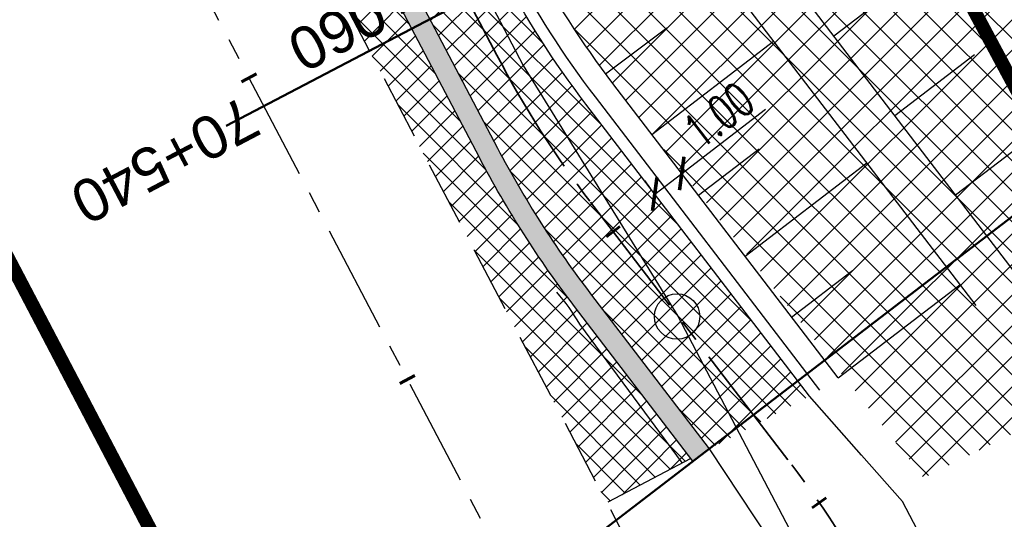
# Model space of a CAD drawing. Header units: metres. Extents: x 7529682 to 7533711, y 5721195 to 5727842.
# Tile 22 of 232: x 7531592 to 7531621, y 5724193 to 5724207. Entities that reach past the tile are written whole.
import ezdxf

# ---------------------------------------------------------------- set-up
doc = ezdxf.new("R2010")
doc.units = ezdxf.units.M
doc.header["$PDMODE"] = 1
doc.header["$PDSIZE"] = 0.3
for name, pattern in [('817-dzialki-09-05-04$0$HIDDEN', [0.375, 0.25, -0.125]), ('ACAD_ISO05W100', [33, 24, -3, 0, -3, 0, -3]), ('CENTER', [50.800000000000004, 31.75, -6.35, 6.35, -6.35]), ('CENTER2', [28.575000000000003, 19.05, -3.175, 3.175, -3.175]), ('HIDDEN', [9.524999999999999, 6.35, -3.175])]:
    doc.linetypes.add(name, pattern=pattern)
for name, color, linetype in [('C-DROGI-SYTUACJA', 7, 'Continuous'), ('C-DROGI-SYTUACJA-ETYKIETY', 7, 'Continuous'), ('D-hatch-pobocza', 131, 'Continuous'), ('D-pobocza', 60, 'Continuous'), ('D-skarpa', 2, 'Continuous'), ('D-skarpa-kreskowanie', 2, 'Continuous'), ('D-wymiary', 1, 'Continuous')]:
    doc.layers.add(name, color=color, linetype=linetype)
for name, color, linetype, lineweight in [('D-bariera-uliczna-typu-B-01', 1, 'FENCELINE1', 30), ('D-krawędzie', 3, 'Continuous', 30), ('D-obrzeża', 2, 'Continuous', 30), ('D-oś', 10, 'CENTER', 30), ('D-pas-drogowy', 7, 'ACAD_ISO05W100', 50), ('Sieci-KD-proj', 4, 'KANDESZCZ_X2', 30)]:
    doc.layers.add(name, color=color, linetype=linetype, lineweight=lineweight)
for name, color, linetype, lineweight, true_color in [('D-bariery', 7, 'FENCELINE2', 30, 0xff0f0f), ('D-hatch-ciag-pieszo-rowerowy', 7, 'Continuous', 13, 0xff9f80), ('D-hatch-gwozdziowanie', 7, 'Continuous', 13, 0xffc824), ('D-LR-etap-III', 7, '817-dzialki-09-05-04$0$HIDDEN', 50, 0x00008f), ('D-przekroje-pop', 7, 'Continuous', 50, 0x000099), ('D-ścieki', 7, 'Continuous', 30, 0x0544ff)]:
    doc.layers.add(name, color=color, linetype=linetype, lineweight=lineweight, true_color=true_color)
doc.layers.add('poprzeczki', color=7, linetype='Continuous', true_color=0x0000c7)
doc.styles.add('DIMTEXT', font='simplex.shx', dxfattribs={"width": 0.7})
doc.styles.get("Standard").update_dxf_attribs({"font": 'arial.ttf'})
doc.linetypes.add('FENCELINE1', pattern='A,6.35,-2.54,[133,ltypeshp.shx,S=2.54,R=0,X=-2.54,Y=0],-2.54,25.4', length=36.83)
doc.linetypes.add('FENCELINE2', pattern='A,6.35,-2.54,[132,ltypeshp.shx,S=2.54,R=0,X=-2.54,Y=0],-2.54,25.4', length=36.83)
doc.linetypes.add('KANDESZCZ_X2', pattern='A,4.366477,-0.326302,["kd",DIMTEXT,S=1.28,R=0,X=0,Y=-0.405864],-2.036296,4.465198', length=11.194273)
doc.dimstyles.new('500', dxfattribs={"dimtxt": 1, "dimasz": 0.6999999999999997, "dimexe": 0.2, "dimexo": 0.5, "dimgap": 0.2, "dimtad": 1, "dimrnd": 0.005, "dimzin": 0, "dimdsep": 46, "dimtxsty": 'DIMTEXT', "dimblk": 'ARCHTICK', "dimcen": 0, "dimclrd": 256, "dimclre": 256, "dimclrt": 2, "dimadec": 5, "dimazin": 0, "dimtfac": 1, "dimtofl": 0, "dimtmove": 0, "dimatfit": 3, "dimfxl": 1, "dimtolj": 1, "dimtzin": 0, "dimlwd": -1, "dimlwe": -1, "dimarcsym": 0})
pattern_1 = [(45, (0, 0), (-0.3367596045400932, 0.3367596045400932), []), (135, (0, 0), (-0.3367596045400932, -0.3367596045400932), [])]

# ---------------------------------------------------------------- blocks, each defined once
blk = doc.blocks.new('AeccTickLine')
at = {"color": 0, "linetype": 'ByBlock', "lineweight": -2}
blk.add_line((0, 1), (-3.673819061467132e-16, -1), dxfattribs=at)
blk = doc.blocks.new('_ArchTick')
at = {"color": 0, "linetype": 'ByBlock', "const_width": 0.15}
blk.add_lwpolyline([(-0.5, -0.5), (0.5, 0.5)], dxfattribs=at)
blk = doc.blocks.new('*D359')
at = {"layer": 'D-wymiary'}
for p, q in [((7531611.044058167, 5724202.976113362), (7531613.505349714, 5724204.860800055)), ((7531610.250346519, 5724202.368343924), (7531611.044058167, 5724202.976113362)), ((7531611.348039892, 5724202.579130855), (7531611.165650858, 5724202.817320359)), ((7531609.946364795, 5724202.765326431), (7531610.12875383, 5724202.527136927))]:
    blk.add_line(p, q, dxfattribs=at)
at = {"layer": 'Defpoints', "color": 0}
for p in [(7531611.044058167, 5724202.976113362), (7531611.044058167, 5724202.976113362), (7531610.250346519, 5724202.368343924)]:
    blk.add_point(p, dxfattribs=at)
at = {"layer": 'D-wymiary', "xscale": 0.6999999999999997, "yscale": 0.6999999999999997, "zscale": 0.6999999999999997}
for p, rotation in [((7531611.044058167, 5724202.976113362), 37.44239228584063), ((7531610.250346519, 5724202.368343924), 217.4423922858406)]:
    blk.add_blockref('_ArchTick', p, dxfattribs=dict(at, rotation=rotation))
at = {"layer": 'D-wymiary', "color": 2, "insert": (7531612.127017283, 5724204.687019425), "char_height": 1, "attachment_point": 5, "rotation": 37.442392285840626, "style": 'DIMTEXT'}
blk.add_mtext('\\A1;1.00', dxfattribs=at)

msp = doc.modelspace()

# ---------------------------------------------------------------- hatches: boundary and pattern name
at = {"layer": 'D-hatch-ciag-pieszo-rowerowy'}
h = msp.add_hatch(dxfattribs=at)
h.set_pattern_fill('ANSI37', color=256, scale=0.15, style=0)
h.set_pattern_definition(pattern_1)
edge = h.paths.add_edge_path()
edge.add_line((7531611.850669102, 5724194.891773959), (7531614.792923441, 5724196.435476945))
edge.add_line((7531614.792923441, 5724196.435476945), (7531608.229481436, 5724205.006951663))
edge.add_arc((7531630.063519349, 5724221.725946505), 27.50000000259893, 207.7245952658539, 217.442392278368, ccw=False)
edge.add_line((7531605.720684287, 5724208.932339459), (7531593.236041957, 5724232.687296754))
edge.add_line((7531593.236041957, 5724232.687296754), (7531571.713156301, 5724273.71477667))
edge.add_line((7531571.713156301, 5724273.71477667), (7531563.059394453, 5724290.221480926))
edge.add_line((7531563.059394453, 5724290.221480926), (7531560.262448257, 5724290.175655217))
edge.add_line((7531560.262448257, 5724290.175655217), (7531571.622883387, 5724268.506080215))
edge.add_line((7531571.622883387, 5724268.506080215), (7531593.146646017, 5724227.476930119))
edge.add_line((7531593.146646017, 5724227.476930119), (7531605.631288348, 5724203.721972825))
edge.add_arc((7531632.187108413, 5724217.678635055), 29.99999999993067, 207.7245952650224, 217.4423922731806)
edge.add_line((7531608.368157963, 5724199.439731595), (7531611.850669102, 5724194.891773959))
at = {"layer": 'D-hatch-gwozdziowanie'}
h = msp.add_hatch(dxfattribs=at)
h.set_pattern_fill('ANSI37', color=256, scale=0.2, style=0)
h.set_pattern_definition([(45, (0.4433457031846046, 0.2311808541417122), (-0.4490128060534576, 0.4490128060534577), []), (135, (0.4433457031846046, 0.2311808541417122), (-0.4490128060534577, -0.4490128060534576), [])])
h.paths.add_polyline_path([(7531594.418418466, 5724254.953266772), (7531591.520074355, 5724259.789248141), (7531582.601969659, 5724255.110838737), (7531586.897596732, 5724246.922403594), (7531591.26039928, 5724238.605916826), (7531595.319290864, 5724230.872932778), (7531599.668535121, 5724222.597476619), (7531604.029529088, 5724214.299663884), (7531607.218934, 5724208.294321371), (7531608.018402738, 5724207.014936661), (7531609.67977592, 5724204.745533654), (7531618.151294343, 5724194.042473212), (7531623.42524514, 5724196.659829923), (7531628.619915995, 5724199.505506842), (7531620.93967741, 5724209.446466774), (7531618.937833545, 5724212.41930015), (7531617.422289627, 5724215.235741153), (7531615.011830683, 5724219.83977059), (7531611.789155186, 5724225.912526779), (7531610.933588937, 5724227.270545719), (7531609.703818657, 5724228.885853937), (7531606.528303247, 5724233.901115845), (7531601.07951487, 5724243.400016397), (7531595.774424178, 5724252.63009536)])
at = {"layer": 'D-hatch-pobocza'}
h = msp.add_hatch(dxfattribs=at)
h.set_pattern_fill('ANSI37', color=256, scale=0.15, style=0)
h.set_pattern_definition(pattern_1)
h.paths.add_polyline_path([(7531607.891778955, 5724199.074953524, -0.04242732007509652), (7531605.100171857, 5724203.442839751), (7531592.615319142, 5724227.198197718), (7531571.091482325, 5724268.227489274), (7531558.466772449, 5724292.308617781), (7531533.230230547, 5724340.482613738), (7531517.651861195, 5724370.197543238), (7531516.434946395, 5724369.562363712), (7531531.900107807, 5724339.93328556), (7531557.226635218, 5724291.658956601), (7531569.851546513, 5724267.577443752), (7531591.375556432, 5724226.547822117), (7531608.842498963, 5724193.312870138), (7531611.311824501, 5724194.608572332)])
at = {"layer": 'D-ścieki', "linetype": 'ByBlock', "true_color": 0x00cccc}
h = msp.add_hatch(color=132, dxfattribs=at)
edge = h.paths.add_edge_path()
edge.add_line((7531611.374027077, 5724194.527339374), (7531611.850669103, 5724194.89177396))
edge.add_line((7531611.850669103, 5724194.89177396), (7531608.368157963, 5724199.439731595))
edge.add_arc((7531632.187108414, 5724217.678635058), 30.00000000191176, 207.7245952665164, 217.4423922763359, ccw=False)
edge.add_line((7531605.631288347, 5724203.721972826), (7531593.146646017, 5724227.476930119))
edge.add_line((7531593.146646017, 5724227.476930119), (7531571.622883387, 5724268.506080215))
edge.add_line((7531571.622883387, 5724268.506080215), (7531558.998259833, 5724292.587044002))
edge.add_line((7531558.998259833, 5724292.587044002), (7531533.76163089, 5724340.761206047))
edge.add_line((7531533.76163089, 5724340.761206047), (7531518.183261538, 5724370.476135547))
edge.add_arc((7531562.46662351, 5724393.692161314), 49.99999999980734, 198.4721210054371, 207.666255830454, ccw=False)
edge.add_line((7531515.042726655, 5724377.850002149), (7531511.283397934, 5724389.103646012))
edge.add_line((7531511.283397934, 5724389.103646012), (7531506.470491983, 5724397.337407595))
edge.add_line((7531506.470491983, 5724397.337407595), (7531505.95249533, 5724397.03462142))
edge.add_line((7531505.95249533, 5724397.03462142), (7531510.734016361, 5724388.854552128))
edge.add_line((7531510.734016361, 5724388.854552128), (7531514.473639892, 5724377.659896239))
edge.add_arc((7531562.466623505, 5724393.692161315), 50.59999999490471, 198.4721210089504, 207.6662558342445)
edge.add_line((7531517.651861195, 5724370.197543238), (7531533.230230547, 5724340.482613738))
edge.add_line((7531533.230230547, 5724340.482613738), (7531558.466772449, 5724292.308617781))
edge.add_line((7531558.466772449, 5724292.308617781), (7531571.091482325, 5724268.227489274))
edge.add_line((7531571.091482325, 5724268.227489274), (7531592.615319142, 5724227.198197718))
edge.add_line((7531592.615319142, 5724227.198197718), (7531605.100171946, 5724203.442839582))
edge.add_arc((7531632.187108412, 5724217.678635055), 30.59999999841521, 207.7245952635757, 217.442392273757)
edge.add_line((7531607.891778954, 5724199.074953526), (7531611.374027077, 5724194.527339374))

# ---------------------------------------------------------------- linework, layer by layer
at = {"layer": 'C-DROGI-SYTUACJA', "color": 10, "linetype": 'CENTER2', "lineweight": 35, "ltscale": 0.2}
msp.add_lwpolyline([(7531474.815809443, 5724464.451899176), (7531498.201389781, 5724419.897359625), (7531507.671593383, 5724401.833439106), (7531507.671593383, 5724401.833439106), (7531507.671593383, 5724401.833439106, -0.04013851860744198), (7531510.812128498, 5724394.459572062), (7531516.19647874, 5724378.341385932, 0.04013851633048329), (7531519.337013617, 5724370.967519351), (7531605.616191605, 5724206.442252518, 0.0426524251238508), (7531608.365594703, 5724202.136137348), (7531614.256663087, 5724194.442743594, -0.04259237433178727), (7531617.002724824, 5724190.14299819)], format="xyb", dxfattribs=at)
at = {"layer": 'D-bariera-uliczna-typu-B-01', "color": 160, "ltscale": 0.1, "true_color": 0x3d3dff, "flags": 128}
msp.add_lwpolyline([(7531615.096949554, 5724196.614128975), (7531608.50736919, 5724205.219738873, -0.04242731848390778), (7531606.030502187, 5724209.095167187), (7531593.545859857, 5724232.85012448), (7531572.023096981, 5724273.877370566), (7531559.398825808, 5724297.957662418), (7531534.162606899, 5724346.131042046), (7531521.291780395, 5724370.681474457)], format="xyb", dxfattribs=at)
at = {"layer": 'D-bariery', "ltscale": 0.05, "flags": 128}
msp.add_lwpolyline([(7531607.363573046, 5724199.494953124, -0.04306691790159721), (7531608.04354949, 5724198.552888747), (7531611.060433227, 5724194.47716348)], format="xyb", dxfattribs=at)
at = {"layer": 'D-krawędzie', "linetype": 'HIDDEN', "ltscale": 0.3, "flags": 128}
msp.add_lwpolyline([(7530572.009999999, 5726166.06), (7530620.380949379, 5726072.761487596), (7530641.555222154, 5726032.007915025), (7530660.960861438, 5725995.070069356), (7530689.128213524, 5725941.540167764), (7530707.335918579, 5725907.031820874), (7530725.255781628, 5725873.092686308), (7530743.969545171, 5725837.653904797), (7530770.526708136, 5725787.119408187), (7530787.864146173, 5725754.266918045), (7530809.897571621, 5725712.541613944), (7530824.739035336, 5725684.389287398), (7530840.856259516, 5725653.693092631), (7530860.675070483, 5725616.154465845), (7530865.283000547, 5725607.394015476), (7530878.050274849, 5725583.079962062), (7530918.171722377, 5725507.178125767), (7530950.162943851, 5725446.305402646), (7530993.419108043, 5725364.264712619), (7531022.766433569, 5725308.719304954), (7531053.80955549, 5725249.872416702), (7531081.165622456, 5725197.874670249), (7531103.902359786, 5725154.540603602), (7531128.123220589, 5725108.448161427), (7531149.3, 5725068.249999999), (7531167.380094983, 5725033.766927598), (7531197.164745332, 5724976.987689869), (7531228.151004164, 5724918.034426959), (7531253.152837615, 5724870.491119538), (7531286.7961686, 5724806.653565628), (7531306.739858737, 5724768.664832), (7531335.094443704, 5724714.652299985), (7531357.3191504, 5724672.438740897), (7531373.644908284, 5724641.454376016), (7531392.161870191, 5724605.998675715), (7531418.480331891, 5724555.852756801), (7531439.726902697, 5724515.582472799), (7531468.399107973, 5724461.077223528), (7531491.782023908, 5724416.527754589), (7531531.990296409, 5724339.832565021), (7531557.226635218, 5724291.658956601), (7531569.851546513, 5724267.577443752), (7531591.375556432, 5724226.547822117), (7531610.003879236, 5724191.103071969), (7531616.882991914, 5724177.998849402), (7531629.984986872, 5724153.025496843), (7531641.006768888, 5724132.021778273), (7531664.906257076, 5724087.616922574), (7531677.64401952, 5724064.785715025), (7531683.112433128, 5724054.988140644), (7531686.752875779, 5724048.180044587), (7531695.447538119, 5724031.696667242), (7531703.748818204, 5724015.917210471), (7531709.214143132, 5724005.513965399), (7531719.388607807, 5723986.14687362), (7531726.295217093, 5723973.000144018), (7531732.740794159, 5723960.735633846), (7531735.13, 5723956.19)], dxfattribs=at)
at = {"layer": 'D-krawędzie', "color": 2, "linetype": 'ByBlock'}
for points in [[(7531644.774618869, 5724139.264231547), (7531643.797710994, 5724143.269405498), (7531640.722993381, 5724149.13004031), (7531632.797485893, 5724164.236632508), (7531627.336007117, 5724174.646607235), (7531621.815633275, 5724185.168839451), (7531617.522979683, 5724193.350949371), (7531616.322539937, 5724194.707932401), (7531614.793854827, 5724196.435965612)], [(7531611.850650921, 5724194.891764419), (7531614.070574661, 5724191.539591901), (7531615.433639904, 5724188.941490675), (7531617.87351779, 5724184.290906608), (7531620.69885235, 5724178.905613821), (7531624.330214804, 5724171.983973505), (7531628.193861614, 5724164.619582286), (7531632.479599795, 5724156.450654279), (7531634.637711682, 5724152.3371364), (7531637.149315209, 5724147.549838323), (7531640.345268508, 5724141.458119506), (7531641.118622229, 5724139.760929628), (7531642.006436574, 5724137.812561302)]]:
    msp.add_lwpolyline(points, dxfattribs=at)
at = {"layer": 'D-LR-etap-III', "ltscale": 10, "flags": 128}
msp.add_lwpolyline([(7531750.474471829, 5723895.103125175, 0.4, 0.4, 0), (7531750.505, 5723895.13, 0.4, 0.4, 0), (7531682.71, 5724022.92, 0.4, 0.4, 0), (7531619.177023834, 5724147.203692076, 0.4, 0.4, 0), (7531592.308960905, 5724198.48863389, 0.4, 0.4, 0), (7531553.263875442, 5724272.918564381, 0.4, 0.4, 0), (7531504.019999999, 5724366.79, 0.4, 0.4, 0), (7531482.09, 5724407.62, 0.4, 0.4, 0), (7531412.350402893, 5724541.182759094, 0.4, 0.4, 0), (7531388.463669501, 5724586.929768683, 0.4, 0.4, 0), (7531345.12, 5724669.94, 0.4, 0.4, 0), (7531127.66, 5725081.67, 0.4, 0.4, 0), (7531059.253139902, 5725211.040795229, 0.4, 0.4, 0), (7531008.007244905, 5725307.953830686, 0.4, 0.4, 0), (7530964.181635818, 5725390.835555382, 0.4, 0.4, 0), (7530914.557354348, 5725484.683561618, 0.4, 0.4, 0), (7530865.243241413, 5725577.493975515, 0.4, 0.4, 0), (7530840.085257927, 5725624.058651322, 0.4, 0.4, 0), (7530802.559525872, 5725694.924584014, 0.4, 0.4, 0), (7530755.54, 5725787.51, 0.4, 0.4, 0), (7530708.717810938, 5725876.303221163, 0.4, 0.4, 0), (7530695.12, 5725902.09, 0.4, 0.4, 0), (7530642.91397006, 5726001.07839487, 0.4, 0.4, 0), (7530634.934723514, 5726016.146615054, 0.4, 0.4, 0), (7530610.820000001, 5726061.929999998, 0.4, 0.4, 0), (7530610.820000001, 5726061.929999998, 0.4, 0.4, 0), (7530607.21, 5726063.51, 0.4, 0.4, 0), (7530597.42, 5726080.68, 0.4, 0.4, 0), (7530591.16, 5726088.44, 0.4, 0.4, 0), (7530581.28, 5726107.21, 0.4, 0.4, 0), (7530571.29, 5726130.56, 0.4, 0.4, 0), (7530549.554994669, 5726171.527317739, 0.4, 0.4, 0), (7530531.014309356, 5726206.473807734, 0.4, 0.4, 0), (7530516.461208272, 5726236.016618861, 0.4, 0.4, 0), (7530500.798929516, 5726266.141265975, 0.4, 0.4, 0), (7530491.349999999, 5726283.94, 0.4, 0.4, 0), (7530482.4, 5726303.41, 0.4, 0.4, 0), (7530482.4, 5726303.41, 0.4, 0.4, 0), (7530450.41, 5726357.28, 0.4, 0.4, 0), (7530397.759396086, 5726458.499907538, 0.4, 0.4, 0), (7530334.707815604, 5726583.664702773, 0.4, 0.4, 0), (7530303.939274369, 5726645.167943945, 0.4, 0.4, 0), (7530300.509779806, 5726651.777515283, 0.4, 0.4, 0), (7530289.213532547, 5726671.966724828, 0.4, 0.4, 0), (7530281.54, 5726685.57, 0.4, 0.4, 0), (7530261.37085633, 5726724.163374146, 0.4, 0.4, 0), (7530254.03, 5726738.21, 0.4, 0.4, 0), (7530197.219999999, 5726845.06, 0.4, 0.4, 0), (7530194.71, 5726849.15, 0.4, 0.4, 0), (7530195.92, 5726850.75, 0.4, 0.4, 0), (7530170.546669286, 5726892.961489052, 0.4, 0.4, 0), (7530143.174718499, 5726945.065838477, 0.4, 0.4, 0), (7530105.059999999, 5727018.32, 0.4, 0.4, 0), (7530100.059999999, 5727027.16, 0.4, 0.4, 0), (7530062.318670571, 5727099.625398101, 0.4, 0.4, 0), (7530015.378537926, 5727189.420463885, 0.4, 0.4, 0), (7529983.207960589, 5727250.206596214, 0.4, 0.4, 0), (7529953.284293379, 5727306.74720398, 0.4, 0.4, 0), (7529900.67053443, 5727406.15903814, 0.4, 0.4, 0), (7529890.630239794, 5727425.131178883, 0.4, 0.4, 0), (7529875.155383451, 5727454.426350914, 0.4, 0.4, 0), (7529857.560096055, 5727487.787346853, 0.4, 0.4, 0), (7529835.194401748, 5727530.19312405, 0.4, 0.4, 0), (7529811.740544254, 5727574.662079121, 0.4, 0.4, 0), (7529792.101859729, 5727611.922638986, 0.4, 0.4, 0), (7529768.066117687, 5727657.469613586, 0.4, 0.4, 0), (7529755.210566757, 5727682.131373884, 0.4, 0.4, 0), (7529753.309999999, 5727681.13, 0.4, 0.4, 0), (7529739.21, 5727707.77, 0.4, 0.4, 0), (7529735.394745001, 5727711.251990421, 0.4, 0.4, 0), (7529725.42, 5727730.2, 0.4, 0.4, 0), (7529723.55, 5727729.88, 0.4, 0.4, 0), (7529695.566668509, 5727782.932080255, 0.4, 0.4, 0), (7529717.67971874, 5727794.024357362, 0.4, 0.4, 0), (7529736.274870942, 5727758.647400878, 0.4, 0.4, 0), (7529736.274870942, 5727758.647400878, 0.4, 0.4, 0), (7529744.511003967, 5727750.406106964, 0.4, 0.4, 0), (7529744.511003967, 5727750.406106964, 0.4, 0.4, 0), (7529750.282568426, 5727738.549848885, 0.4, 0.4, 0), (7529777.108510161, 5727687.569424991, 0.4, 0.4, 0), (7529796.51537536, 5727651.329932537, 0.4, 0.4, 0), (7529814.937945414, 5727616.793170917, 0.4, 0.4, 0), (7529839.006722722, 5727572.303976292, 0.4, 0.4, 0), (7529860.617626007, 5727532.509108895, 0.4, 0.4, 0), (7529882.348967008, 5727491.504261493, 0.4, 0.4, 0), (7529904.865139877, 5727449.096370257, 0.4, 0.4, 0), (7529920.747384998, 5727418.884773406, 0.4, 0.4, 0), (7529946.676504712, 5727368.547487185, 0.4, 0.4, 0), (7529972.024701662, 5727320.573310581, 0.4, 0.4, 0), (7529987.740014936, 5727290.153392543, 0.4, 0.4, 0), (7529996.497385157, 5727273.661630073, 0.4, 0.4, 0), (7530017.541471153, 5727234.202689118, 0.4, 0.4, 0), (7530033.053657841, 5727204.864166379, 0.4, 0.4, 0), (7530051.622983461, 5727170.222745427, 0.4, 0.4, 0), (7530069.276612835, 5727137.015751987, 0.4, 0.4, 0), (7530089.385386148, 5727097.533639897, 0.4, 0.4, 0), (7530109.712512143, 5727060.746615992, 0.4, 0.4, 0), (7530136.769722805, 5727011.640131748, 0.4, 0.4, 0), (7530162.446686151, 5726962.743777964, 0.4, 0.4, 0), (7530187.674104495, 5726916.992101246, 0.4, 0.4, 0), (7530207.820739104, 5726879.335323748, 0.4, 0.4, 0), (7530230.625609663, 5726834.518686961, 0.4, 0.4, 0), (7530262.288093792, 5726776.61832811, 0.4, 0.4, 0), (7530277.509672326, 5726760.213143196, 0.4, 0.4, 0), (7530286.036865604, 5726744.106684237, 0.4, 0.4, 0), (7530288.097472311, 5726735.884066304, 0.4, 0.4, 0), (7530290.393870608, 5726725.046963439, 0.4, 0.4, 0), (7530296.17664807, 5726713.582980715, 0.4, 0.4, 0), (7530302.726195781, 5726701.18226779, 0.4, 0.4, 0), (7530325.685047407, 5726657.466383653, 0.4, 0.4, 0), (7530343.243978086, 5726623.648592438, 0.4, 0.4, 0), (7530360.229820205, 5726591.746871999, 0.4, 0.4, 0), (7530383.20855044, 5726548.059469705, 0.4, 0.4, 0), (7530406.017875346, 5726503.605514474, 0.4, 0.4, 0), (7530427.464919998, 5726462.620289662, 0.4, 0.4, 0), (7530447.9278544, 5726424.388014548, 0.4, 0.4, 0), (7530471.126878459, 5726379.920667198, 0.4, 0.4, 0), (7530490.501003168, 5726343.033350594, 0.4, 0.4, 0), (7530509.499458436, 5726306.733076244, 0.4, 0.4, 0), (7530529.890269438, 5726267.244072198, 0.4, 0.4, 0), (7530543.852446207, 5726238.990319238, 0.4, 0.4, 0), (7530554.808897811, 5726218.943990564, 0.4, 0.4, 0), (7530559.027108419, 5726212.223286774, 0.4, 0.4, 0), (7530563.060988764, 5726206.409670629, 0.4, 0.4, 0), (7530566.93354971, 5726200.463543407, 0.4, 0.4, 0), (7530569.771022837, 5726194.901501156, 0.4, 0.4, 0), (7530571.47319415, 5726191.282350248, 0.4, 0.4, 0), (7530572.839142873, 5726188.024533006, 0.4, 0.4, 0), (7530575.295071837, 5726182.034664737, 0.4, 0.4, 0), (7530579.736851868, 5726173.306070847, 0.4, 0.4, 0), (7530583.3, 5726167.41, 0.4, 0.4, 0), (7530593.4, 5726163.33, 0.4, 0.4, 0), (7530598.618375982, 5726155.264489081, 0.4, 0.4, 0), (7530608.258304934, 5726140.497132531, 0.4, 0.4, 0), (7530603.269999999, 5726136.83, 0.4, 0.4, 0), (7530606.53, 5726131.84, 0.4, 0.4, 0), (7530604.239057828, 5726124.21679044, 0.4, 0.4, 0), (7530605.847136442, 5726121.630127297, 0.4, 0.4, 0), (7530608.971611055, 5726116.164124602, 0.4, 0.4, 0), (7530618.114293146, 5726097.791111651, 0.4, 0.4, 0), (7530651.213125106, 5726034.959524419, 0.4, 0.4, 0), (7530670.243741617, 5725998.61095082, 0.4, 0.4, 0), (7530698.075474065, 5725945.952624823, 0.4, 0.4, 0), (7530716.505955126, 5725911.3051464, 0.4, 0.4, 0), (7530735.223454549, 5725875.667401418, 0.4, 0.4, 0), (7530752.504235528, 5725842.154920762, 0.4, 0.4, 0), (7530778.310652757, 5725793.501254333, 0.4, 0.4, 0), (7530797.499961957, 5725756.381811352, 0.4, 0.4, 0), (7530812.518974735, 5725728.28874362, 0.4, 0.4, 0), (7530820.039295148, 5725713.160404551, 0.4, 0.4, 0), (7530822.422446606, 5725710.193574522, 0.4, 0.4, 0), (7530833.154893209, 5725688.800634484, 0.4, 0.4, 0), (7530849.629354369, 5725656.158601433, 0.4, 0.4, 0), (7530867.98290276, 5725621.963939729, 0.4, 0.4, 0), (7530872.629809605, 5725612.88760475, 0.4, 0.4, 0), (7530880.354488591, 5725597.594500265, 0.4, 0.4, 0), (7530883.839446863, 5725593.389159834, 0.4, 0.4, 0), (7530891.782113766, 5725587.763349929, 0.4, 0.4, 0), (7530895.038670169, 5725584.280746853, 0.4, 0.4, 0), (7530897.033644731, 5725580.941110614, 0.4, 0.4, 0), (7530900.951646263, 5725579.945856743, 0.4, 0.4, 0), (7530904.80970798, 5725571.977328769, 0.4, 0.4, 0), (7530903.682362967, 5725568.566434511, 0.4, 0.4, 0), (7530908.900614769, 5725558.844845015, 0.4, 0.4, 0), (7530910.252030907, 5725545.671606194, 0.4, 0.4, 0), (7530912.872986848, 5725538.645543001, 0.4, 0.4, 0), (7530945.278171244, 5725478.464284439, 0.4, 0.4, 0), (7530959.692318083, 5725450.24628822, 0.4, 0.4, 0), (7531002.82670893, 5725368.192370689, 0.4, 0.4, 0), (7531044.703532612, 5725290.314293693, 0.4, 0.4, 0), (7531064.098839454, 5725253.212562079, 0.4, 0.4, 0), (7531083.010253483, 5725216.677517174, 0.4, 0.4, 0), (7531113.013137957, 5725158.465613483, 0.4, 0.4, 0), (7531137.364304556, 5725113.07076138, 0.4, 0.4, 0), (7531150.830830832, 5725086.711759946, 0.4, 0.4, 0), (7531159.745663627, 5725076.640848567, 0.4, 0.4, 0), (7531166.309999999, 5725074.58, 0.4, 0.4, 0), (7531172.29, 5725062.58, 0.4, 0.4, 0), (7531170.589828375, 5725055.605912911, 0.4, 0.4, 0), (7531173.732823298, 5725044.080706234, 0.4, 0.4, 0), (7531215.342008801, 5724964.859648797, 0.4, 0.4, 0), (7531238.054496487, 5724921.684649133, 0.4, 0.4, 0), (7531262.389821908, 5724875.282876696, 0.4, 0.4, 0), (7531295.587160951, 5724811.265731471, 0.4, 0.4, 0), (7531348.487908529, 5724712.362812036, 0.4, 0.4, 0), (7531363.740817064, 5724682.68394264, 0.4, 0.4, 0), (7531366.986905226, 5724675.865317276, 0.4, 0.4, 0), (7531382.541261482, 5724646.110625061, 0.4, 0.4, 0), (7531401.299165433, 5724610.874551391, 0.4, 0.4, 0), (7531428.964837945, 5724558.862274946, 0.4, 0.4, 0), (7531449.111202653, 5724520.397801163, 0.4, 0.4, 0), (7531477.292992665, 5724465.831467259, 0.4, 0.4, 0), (7531500.996290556, 5724421.112506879, 0.4, 0.4, 0), (7531512.121834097, 5724400.549045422, 0.4, 0.4, 0), (7531513.78163794, 5724396.757451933, 0.4, 0.4, 0), (7531526.32, 5724379.39, 0.4, 0.4, 0), (7531566.783642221, 5724302.73628205, 0.4, 0.4, 0), (7531578.579156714, 5724282.774819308, 0.4, 0.4, 0), (7531584.232619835, 5724273.111246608, 0.4, 0.4, 0), (7531590.109283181, 5724263.508189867, 0.4, 0.4, 0), (7531593.027899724, 5724258.771479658, 0.4, 0.4, 0), (7531595.711841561, 5724254.226824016, 0.4, 0.4, 0), (7531601.659976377, 5724243.898197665, 0.4, 0.4, 0), (7531606.097733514, 5724235.986407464, 0.4, 0.4, 0), (7531609.382207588, 5724230.799061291, 0.4, 0.4, 0), (7531611.580260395, 5724227.671180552, 0.4, 0.4, 0), (7531612.707802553, 5724225.86410867, 0.4, 0.4, 0), (7531618.665224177, 5724214.480919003, 0.4, 0.4, 0), (7531619.885522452, 5724212.333950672, 0.4, 0.4, 0), (7531620.931818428, 5724210.787064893, 0.4, 0.4, 0), (7531623.518605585, 5724207.111542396, 0.4, 0.4, 0), (7531626.143926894, 5724203.61306897, 0.4, 0.4, 0), (7531632.022984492, 5724196.485954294, 0.4, 0.4, 0), (7531653.949089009, 5724152.617641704, 0.4, 0.4, 0), (7531656.750690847, 5724143.103797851, 0.4, 0.4, 0), (7531659.61440691, 5724133.254504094, 0.4, 0.4, 0), (7531661.627147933, 5724128.646047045, 0.4, 0.4, 0.01093811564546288), (7531674.314987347, 5724101.43546424, 0.4, 0.4, 0), (7531685.137626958, 5724081.408252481, 0.4, 0.4, 0), (7531692.159945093, 5724066.277333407, 0.4, 0.4, 0), (7531699.662164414, 5724051.388120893, 0.4, 0.4, 0), (7531704.480624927, 5724040.808561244, 0.4, 0.4, 0), (7531704.480624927, 5724040.808561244, 0.4, 0.4, 0), (7531704.401251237, 5724037.368913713, 0.4, 0.4, 0), (7531720.383609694, 5724003.441317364, 0.4, 0.4, 0), (7531728.79890528, 5723986.206298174, 0.4, 0.4, 0), (7531733.237926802, 5723977.192631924, 0.4, 0.4, 0), (7531736.750027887, 5723969.505210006, 0.4, 0.4, 0), (7531737.336143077, 5723968.518916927, 0.4, 0.4, 0), (7531738.285051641, 5723967.699360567, 0.4, 0.4, 0), (7531742.180915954, 5723962.346428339, 0.4, 0.4, 0), (7531744.286141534, 5723958.615526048, 0.4, 0.4, 0), (7531755.393260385, 5723944.192617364, 0.4, 0.4, 0), (7531758.69, 5723936.76, 0.4, 0.4, 0), (7531780.08, 5723929.25, 0.4, 0.4, 0), (7531792.611989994, 5723906.337708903, 0.4, 0.4, 0), (7531792.611989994, 5723906.337708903, 0.4, 0.4, 0), (7531756.962094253, 5723883.055323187, 0.4, 0.4, 0), (7531750.46, 5723895.130000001, 0.4, 0.4, 0), (7531750.46, 5723895.130000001, 0, 0, 0)], format="xyseb", dxfattribs=at)
at = {"layer": 'D-obrzeża'}
msp.add_lwpolyline([(7531614.793854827, 5724196.435965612), (7531608.229481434, 5724205.006951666, -0.04242731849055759), (7531605.720684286, 5724208.932339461), (7531593.236041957, 5724232.687296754), (7531571.713156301, 5724273.71477667), (7531559.088841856, 5724297.795151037), (7531533.852572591, 5724345.968626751), (7531520.493826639, 5724371.449740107, -0.04013851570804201), (7531517.353291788, 5724378.823606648), (7531511.965880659, 5724394.950955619, 0.04013851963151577), (7531508.825345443, 5724402.324822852), (7531499.308193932, 5724420.478293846), (7531486.378668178, 5724445.111809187)], format="xyb", dxfattribs=at)
at = {"layer": 'D-oś', "ltscale": 0.1}
msp.add_lwpolyline([(7531812.380848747, 5723798.616780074), (7531655.397024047, 5724097.899918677), (7531637.916099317, 5724130.379189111), (7531626.885633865, 5724151.399455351), (7531613.784040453, 5724176.372042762), (7531606.905700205, 5724189.474794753), (7531588.276149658, 5724224.921883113), (7531566.751706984, 5724265.952329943), (7531554.126292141, 5724290.034803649), (7531528.890461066, 5724338.207443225), (7531488.682972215, 5724414.901138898), (7531465.30154836, 5724459.447768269)], dxfattribs=at)
at = {"layer": 'D-pas-drogowy', "ltscale": 0.2, "flags": 128}
msp.add_lwpolyline([(7531633.018560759, 5724182.834272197, 0.4, 0.4, 0), (7531617.558899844, 5724211.608162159, 0.4, 0.4, 0), (7531566.783642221, 5724302.73628205, 0.4, 0.4, 0), (7531538.419082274, 5724356.469679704, 0.4, 0.4, 0), (7531526.32, 5724379.39, 0.4, 0.4, 0), (7531516.102085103, 5724393.607319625, 0.4, 0.4, 0.001485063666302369), (7531513.78037409, 5724396.837773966, 0.4, 0.4, 0), (7531501.87, 5724413.41, 0.4, 0.4, 0), (7531474.926107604, 5724464.507896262, 0.4, 0.4, 0), (7531446.200436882, 5724518.992313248, 0.4, 0.4, 0), (7531424.962185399, 5724559.262257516, 0.4, 0.4, 0), (7531398.444460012, 5724609.565801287, 0.4, 0.4, 0), (7531379.647455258, 5724645.216004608, 0.4, 0.4, 0), (7531365.23, 5724672.56, 0.4, 0.4, 0), (7531341.305752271, 5724717.915356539, 0.4, 0.4, 0), (7531312.899996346, 5724771.788898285, 0.4, 0.4, 0), (7531292.590923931, 5724810.306502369, 0.4, 0.4, 0), (7531259.391619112, 5724873.271351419, 0.4, 0.4, 0), (7531233.740401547, 5724921.922582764, 0.4, 0.4, 0), (7531203.072738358, 5724980.092044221, 0.4, 0.4, 0), (7531173.471398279, 5725036.225177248, 0.4, 0.4, 0), (7531168.269999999, 5725046.09, 0.4, 0.4, 0), (7531172.29, 5725062.58, 0.4, 0.4, 0), (7531166.309999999, 5725074.58, 0.4, 0.4, 0), (7531150.32, 5725079.6, 0.4, 0.4, 0), (7531141.5, 5725096.43, 0.4, 0.4, 0), (7531109.311735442, 5725157.814415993, 0.4, 0.4, 0), (7531086.641300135, 5725201.047918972, 0.4, 0.4, 0), (7531059.198258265, 5725253.383662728, 0.4, 0.4, 0), (7531028.206828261, 5725312.48946212, 0.4, 0.4, 0), (7530999.104694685, 5725367.990143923, 0.4, 0.4, 0), (7530956.247527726, 5725449.724815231, 0.4, 0.4, 0), (7530924.397774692, 5725510.463768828, 0.4, 0.4, 0), (7530897.509999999, 5725561.74, 0.4, 0.4, 0), (7530894.46, 5725566.14, 0.4, 0.4, 0), (7530892.16, 5725570.49, 0.4, 0.4, 0), (7530869.362688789, 5725613.307018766, 0.4, 0.4, 0), (7530861.693971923, 5725627.704613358, 0.4, 0.4, 0), (7530852.74, 5725644.52, 0.4, 0.4, 0), (7530831.509999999, 5725684.2, 0.4, 0.4, 0), (7530811.13, 5725722.52, 0.4, 0.4, 0), (7530792.3476413, 5725757.940652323, 0.4, 0.4, 0), (7530768.03, 5725803.8, 0.4, 0.4, 0), (7530748.768542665, 5725840.178507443, 0.4, 0.4, 0), (7530727.7, 5725879.97, 0.4, 0.4, 0), (7530712.0981582, 5725909.54523909, 0.4, 0.4, 0), (7530693.644105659, 5725944.645156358, 0.4, 0.4, 0), (7530665.702224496, 5725997.538976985, 0.4, 0.4, 0), (7530641.759999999, 5726042.88, 0.4, 0.4, 0), (7530616.5, 5726091.48, 0.4, 0.4, 0), (7530604.628439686, 5726114.319880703, 0.4, 0.4, -0.007762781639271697), (7530602.5, 5726118.43, 0.4, 0.4, 0), (7530603.992037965, 5726123.394821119, 0.4, 0.4, 0), (7530606.53, 5726131.84, 0.4, 0.4, 0), (7530603.269999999, 5726136.83, 0.4, 0.4, 0), (7530593.775620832, 5726151.368713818, 0.4, 0.4, 0), (7530590.202637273, 5726156.84001263, 0.4, 0.4, 0), (7530583.3, 5726167.41, 0.4, 0.4, 0), (7530580.578343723, 5726170.427567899, 0.4, 0.4, 0), (7530575.849999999, 5726175.67, 0.4, 0.4, 0), (7530569.009999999, 5726186.66, 0.4, 0.4, 0), (7530562.555322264, 5726199.189409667, 0.4, 0.4, 0), (7530555.67, 5726211.39, 0.4, 0.4, 0), (7530548.29, 5726224.23, 0.4, 0.4, 0), (7530540.58, 5726237.71, 0.4, 0.4, 0), (7530532.679999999, 5726252.65, 0.4, 0.4, 0), (7530524.059999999, 5726269.35, 0.4, 0.4, 0), (7530502.82, 5726309.91, 0.4, 0.4, 0), (7530488.83, 5726336.63, 0.4, 0.4, 0), (7530466.03, 5726380.16, 0.4, 0.4, 0), (7530438.469999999, 5726432.77, 0.4, 0.4, 0), (7530424.53, 5726459.09, 0.4, 0.4, 0), (7530401.63, 5726502.97, 0.4, 0.4, 0), (7530383.38, 5726538.06, 0.4, 0.4, 0), (7530353.969999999, 5726593.52, 0.4, 0.4, 0), (7530338.469999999, 5726622.74, 0.4, 0.4, 0), (7530322.009999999, 5726653.88, 0.4, 0.4, 0), (7530297.54, 5726700.33, 0.4, 0.4, 0), (7530287.38, 5726719.6, 0.4, 0.4, 0), (7530285.94993921, 5726722.315508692, 0.4, 0.4, 0), (7530280.259999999, 5726733.12, 0.4, 0.4, 0), (7530266.73, 5726758.74, 0.4, 0.4, 0), (7530260.42, 5726770.47, 0.4, 0.4, 0), (7530253.25, 5726783.82, 0.4, 0.4, 0), (7530244.95, 5726799.33, 0.4, 0.4, 0), (7530239.389999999, 5726808.49, 0.4, 0.4, 0), (7530238.29, 5726807.9, 0.4, 0.4, 0), (7530218.11, 5726850.67, 0.4, 0.4, 0), (7530175.906646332, 5726928.168028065, 0.4, 0.4, 0), (7530096.679999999, 5727076.15, 0.4, 0.4, 0), (7530094.679999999, 5727079.89, 0.4, 0.4, 0), (7530064.59693469, 5727135.522637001, 0.4, 0.4, 0), (7530046.730970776, 5727168.8921561, 0.4, 0.4, 0), (7530025.803045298, 5727208.461374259, 0.4, 0.4, 0), (7530012.846501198, 5727232.979315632, 0.4, 0.4, 0), (7529994.15, 5727268.45, 0.4, 0.4, 0), (7529981.670868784, 5727291.93018666, 0.4, 0.4, 0), (7529949.889999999, 5727351.73, 0.4, 0.4, 0), (7529924.75, 5727399.03, 0.4, 0.4, 0), (7529915.515824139, 5727417.099754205, 0.4, 0.4, 0), (7529885.83, 5727475.19, 0.4, 0.4, 0), (7529862.559999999, 5727519.97, 0.4, 0.4, 0), (7529852.984923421, 5727538.191086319, 0.4, 0.4, 0), (7529836.513084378, 5727569.51130111, 0.4, 0.4, 0), (7529815.36890814, 5727609.140983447, 0.4, 0.4, 0), (7529792.795203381, 5727651.247499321, 0.4, 0.4, 0), (7529774.199114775, 5727685.858348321, 0.4, 0.4, 0), (7529746.966026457, 5727736.059440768, 0.4, 0.4, 0), (7529733.92, 5727757.62, 0.4, 0.4, 0), (7529708.607472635, 5727806.388536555, 0.4, 0.4, 0), (7529688.491967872, 5727796.344621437, 0.4, 0.4, 0), (7529723.55, 5727729.88, 0.4, 0.4, 0), (7529725.42, 5727730.2, 0.4, 0.4, 0), (7529735.38, 5727711.28, 0.4, 0.4, 0), (7529739.21, 5727707.77, 0.4, 0.4, 0), (7529753.309999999, 5727681.13, 0.4, 0.4, 0), (7529755.178396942, 5727682.114424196, 0.4, 0.4, 0), (7529792.101859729, 5727611.922638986, 0.4, 0.4, 0), (7529811.740544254, 5727574.662079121, 0.4, 0.4, 0), (7529835.194401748, 5727530.19312405, 0.4, 0.4, 0), (7529857.560096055, 5727487.787346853, 0.4, 0.4, 0), (7529875.155383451, 5727454.426350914, 0.4, 0.4, 0), (7529890.630239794, 5727425.131178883, 0.4, 0.4, 0), (7529900.67053443, 5727406.15903814, 0.4, 0.4, 0), (7529953.284293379, 5727306.74720398, 0.4, 0.4, 0), (7529983.207960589, 5727250.206596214, 0.4, 0.4, 0), (7530015.378537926, 5727189.420463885, 0.4, 0.4, 0), (7530062.318670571, 5727099.625398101, 0.4, 0.4, 0), (7530100.059999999, 5727027.16, 0.4, 0.4, 0), (7530105.059999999, 5727018.32, 0.4, 0.4, 0), (7530143.174718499, 5726945.065838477, 0.4, 0.4, 0), (7530170.546669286, 5726892.961489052, 0.4, 0.4, 0), (7530195.92, 5726850.75, 0.4, 0.4, 0), (7530194.71, 5726849.15, 0.4, 0.4, 0), (7530197.219999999, 5726845.06, 0.4, 0.4, 0), (7530254.03, 5726738.21, 0.4, 0.4, 0), (7530261.37085633, 5726724.163374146, 0.4, 0.4, 0), (7530281.54, 5726685.57, 0.4, 0.4, 0), (7530289.213532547, 5726671.966724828, 0.4, 0.4, 0), (7530300.509779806, 5726651.777515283, 0.4, 0.4, 0), (7530303.939274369, 5726645.167943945, 0.4, 0.4, 0), (7530334.707815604, 5726583.664702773, 0.4, 0.4, 0), (7530397.759396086, 5726458.499907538, 0.4, 0.4, 0), (7530450.41, 5726357.28, 0.4, 0.4, 0), (7530482.4, 5726303.41, 0.4, 0.4, 0), (7530483.687990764, 5726301.003383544, 0.4, 0.4, 0), (7530491.349999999, 5726283.94, 0.4, 0.4, 0), (7530512.67, 5726243.78, 0.4, 0.4, 0), (7530529.429999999, 5726209.46, 0.4, 0.4, 0), (7530571.29, 5726130.56, 0.4, 0.4, 0), (7530581.28, 5726107.21, 0.4, 0.4, 0), (7530591.16, 5726088.44, 0.4, 0.4, 0), (7530597.42, 5726080.68, 0.4, 0.4, 0), (7530607.21, 5726063.51, 0.4, 0.4, 0), (7530610.820000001, 5726061.929999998, 0.4, 0.4, 0), (7530634.934723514, 5726016.146615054, 0.4, 0.4, 0), (7530642.91397006, 5726001.07839487, 0.4, 0.4, 0), (7530695.12, 5725902.09, 0.4, 0.4, 0), (7530708.717810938, 5725876.303221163, 0.4, 0.4, 0), (7530755.54, 5725787.51, 0.4, 0.4, 0), (7530802.559525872, 5725694.924584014, 0.4, 0.4, 0), (7530840.085257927, 5725624.058651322, 0.4, 0.4, 0), (7530865.243241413, 5725577.493975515, 0.4, 0.4, 0), (7530914.557354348, 5725484.683561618, 0.4, 0.4, 0), (7530964.181635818, 5725390.835555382, 0.4, 0.4, 0), (7531008.007244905, 5725307.953830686, 0.4, 0.4, 0), (7531059.253139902, 5725211.040795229, 0.4, 0.4, 0), (7531127.66, 5725081.67, 0.4, 0.4, 0), (7531345.12, 5724669.94, 0.4, 0.4, 0), (7531388.463669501, 5724586.929768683, 0.4, 0.4, 0), (7531412.350402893, 5724541.182759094, 0.4, 0.4, 0), (7531482.09, 5724407.62, 0.4, 0.4, 0), (7531504.019999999, 5724366.79, 0.4, 0.4, 0), (7531519.374444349, 5724337.520497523, 0.4, 0.4, 0), (7531563.748815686, 5724252.931583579, 0.4, 0.4, 0), (7531602.175111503, 5724179.681224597, 0.4, 0.4, 0), (7531619.177023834, 5724147.203692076, 0.4, 0.4, 0), (7531625.038493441, 5724135.63500206, 0.4, 0.4, 0), (7531656.796442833, 5724073.31633882, 0.4, 0.4, 0), (7531675.12, 5724037.36, 0.4, 0.4, 0), (7531682.71, 5724022.92, 0.4, 0.4, 0), (7531705.565196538, 5723979.810545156, 0.4, 0.4, 0), (7531736.605941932, 5723921.261514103, 0.4, 0.4, 0), (7531750.46, 5723895.130000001, 0.4, 0.4, 0), (7531740.769999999, 5723886.56, 0.4, 0.4, 0), (7531732.86, 5723885, 0.4, 0.4, 0), (7531722.179999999, 5723887.77, 0.4, 0.4, 0), (7531729.87, 5723862.17, 0.4, 0.4, 0), (7531742.92, 5723861.93, 0.4, 0.4, 0), (7531763.71, 5723859.52, 0.4, 0.4, 0), (7531768.42, 5723854.12, 0.4, 0.4, 0), (7531787.42, 5723817.97, 0.4, 0.4, 0), (7531795.57, 5723809.82, 0.4, 0.4, 0), (7531816.346897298, 5723819.850397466, 0.4, 0.4, 0), (7531816.346897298, 5723819.850397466, 0.4, 0.4, 0), (7531805.059999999, 5723843.23, 0.4, 0.4, 0), (7531803.61, 5723886.23, 0.4, 0.4, 0), (7531803.61, 5723886.23, 0.4, 0.4, 0), (7531780.08, 5723929.25, 0.4, 0.4, 0), (7531758.69, 5723936.76, 0.4, 0.4, 0), (7531749.3590272, 5723946.412126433, 0.4, 0.4, 0), (7531742.71, 5723953.29, 0.4, 0.4, 0), (7531735.177368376, 5723967.877529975, 0.4, 0.4, 0), (7531722.37, 5723992.68, 0.4, 0.4, 0), (7531705.041669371, 5724030.885563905, 0.4, 0.4, 0), (7531699.469999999, 5724043.17, 0.4, 0.4, 0), (7531692.69, 5724058.11, 0.4, 0.4, 0), (7531679.672010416, 5724084.016803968, 0.4, 0.4, 0), (7531674.55, 5724094.21, 0.4, 0.4, 0), (7531666.633166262, 5724114.002855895, 0.4, 0.4, 0), (7531649, 5724153.82, 0.4, 0.4, 0), (7531641.49, 5724149.34, 0.4, 0.4, 0), (7531626.04, 5724179.34, 0.4, 0.4, 0), (7531633.03, 5724182.84, 0, 0, 0)], format="xyseb", dxfattribs=at)
at = {"layer": 'D-pobocza'}
msp.add_lwpolyline([(7531615.63916517, 5724196.975170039), (7531609.02344645, 5724205.614915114, -0.04242731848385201), (7531606.605878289, 5724209.397561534), (7531594.121411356, 5724233.152184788), (7531572.598762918, 5724274.17921278), (7531559.974582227, 5724298.259332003), (7531534.738312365, 5724346.432808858), (7531521.841121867, 5724371.033529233), (7531520.918904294, 5724371.715800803)], format="xyb", dxfattribs=at)
msp.add_lwpolyline([(7531611.311824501, 5724194.608572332), (7531608.868774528, 5724193.326657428)], dxfattribs=at)
at = {"layer": 'D-przekroje-pop', "extrusion": (0.4644262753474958, -0.8856117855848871, 0), "elevation": -1571551.003337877}
msp.add_lwpolyline([(9328565.575372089, 0), (9328550.575372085, 0), (9328542.575372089, 0)], dxfattribs=at)
at = {"layer": 'D-przekroje-pop', "extrusion": (-0.607963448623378, 0.7939650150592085, 0), "elevation": -34134.23054371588}
msp.add_lwpolyline([(-9459954.220712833, 0), (-9459939.220712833, 0), (-9459931.220712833, 0)], dxfattribs=at)
at = {"layer": 'D-skarpa', "linetype": 'Continuous'}
for points in [[(7531556.156322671, 5724318.477818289), (7531554.82790487, 5724317.781178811), (7531563.960162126, 5724300.34862678), (7531576.583776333, 5724276.269587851), (7531598.104959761, 5724235.245350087), (7531610.589251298, 5724211.491060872, 0.04242731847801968), (7531612.596289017, 5724208.350750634), (7531619.682498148, 5724199.096572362)], [(7531621.030275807, 5724199.803706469), (7531613.78723654, 5724209.262695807, -0.04242731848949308), (7531611.917042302, 5724212.188893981), (7531599.432575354, 5724235.943517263), (7531577.912031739, 5724276.966536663), (7531565.288592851, 5724301.045241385), (7531556.156422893, 5724318.477626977)], [(7531612.06034461, 5724225.485190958, -0.0006329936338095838), (7531614.879644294, 5724220.093601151), (7531615.802404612, 5724218.321673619), (7531616.730154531, 5724216.553303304, -0.000391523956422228), (7531618.536087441, 5724213.111465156), (7531618.65687053, 5724212.895692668), (7531618.78707751, 5724212.671490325), (7531618.920786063, 5724212.449434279), (7531619.057964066, 5724212.229576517), (7531619.198578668, 5724212.011968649), (7531619.342596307, 5724211.796661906), (7531619.48998272, 5724211.583707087), (7531619.640702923, 5724211.373154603), (7531619.807184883, 5724211.148214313), (7531620.284447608, 5724210.409552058, 0.01719947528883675), (7531626.112995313, 5724202.433030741, 0.01719947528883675)]]:
    msp.add_lwpolyline(points, format="xyb", dxfattribs=at)
at = {"layer": 'D-skarpa-kreskowanie'}
for p, q in [((7531615.508861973, 5724207.01435281), (7531620.170094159, 5724210.583601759)), ((7531608.805685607, 5724205.903351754), (7531610.610596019, 5724207.24677961)), ((7531610.167494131, 5724204.120855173), (7531613.740336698, 5724206.856690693)), ((7531617.301237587, 5724204.673614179), (7531619.641976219, 5724206.465989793)), ((7531619.084658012, 5724202.344570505), (7531623.566783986, 5724205.776672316)), ((7531611.535411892, 5724202.33443389), (7531613.321833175, 5724203.702351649)), ((7531612.903329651, 5724200.548012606), (7531616.476172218, 5724203.283848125)), ((7531614.271247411, 5724198.761591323), (7531616.057668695, 5724200.129509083)), ((7531615.63916517, 5724196.975170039), (7531619.212007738, 5724199.711005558))]:
    msp.add_line(p, q, dxfattribs=at)
at = {"layer": 'D-ścieki'}
msp.add_lwpolyline([(7531611.374027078, 5724194.527339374), (7531607.891778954, 5724199.074953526, -0.04242731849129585), (7531605.100171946, 5724203.442839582), (7531592.615319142, 5724227.198197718), (7531571.091482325, 5724268.227489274), (7531558.466772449, 5724292.308617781), (7531533.230230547, 5724340.482613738), (7531517.651861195, 5724370.197543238, -0.04013851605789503), (7531514.473639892, 5724377.659896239), (7531510.734016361, 5724388.854552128), (7531505.95249533, 5724397.03462142), (7531506.470491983, 5724397.337407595), (7531511.283397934, 5724389.103646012), (7531515.042726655, 5724377.850002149, 0.04013851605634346), (7531518.183261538, 5724370.476135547), (7531533.76163089, 5724340.761206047), (7531558.998259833, 5724292.587044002), (7531571.622883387, 5724268.506080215), (7531593.146646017, 5724227.476930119), (7531605.631288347, 5724203.721972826, 0.04242731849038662), (7531608.368157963, 5724199.439731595), (7531611.850669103, 5724194.891773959)], format="xyb", close=True, dxfattribs=at)
at = {"layer": 'Sieci-KD-proj', "ltscale": 0.7, "flags": 128}
msp.add_lwpolyline([(7531506.529044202, 5724396.605571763), (7531510.680585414, 5724396.767861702), (7531518.174499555, 5724374.538481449), (7531526.012943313, 5724359.555892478), (7531537.352309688, 5724337.954601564), (7531552.218784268, 5724309.651622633), (7531564.450088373, 5724286.205363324), (7531574.31042361, 5724267.349613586), (7531591.209177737, 5724235.13471978), (7531606.38896986, 5724206.139190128), (7531610.933483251, 5724198.782623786), (7531616.745231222, 5724187.706700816, -0.1989122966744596), (7531616.765988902, 5724187.478030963), (7531616.644249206, 5724187.087485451, 0.1989122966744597), (7531616.665006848, 5724186.858815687), (7531627.418254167, 5724166.365473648), (7531638.171501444, 5724145.872131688, 0.1989124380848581), (7531638.347873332, 5724145.725115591), (7531638.73841886, 5724145.60337589, -0.1989124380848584), (7531638.914790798, 5724145.45635971), (7531644.76737073, 5724134.302619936), (7531648.018650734, 5724127.047733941), (7531660.609994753, 5724103.647365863), (7531676.602066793, 5724074.256248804), (7531694.711868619, 5724041.321096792), (7531705.944865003, 5724019.854161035), (7531727.553291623, 5723978.741005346), (7531737.714085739, 5723957.279628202), (7531739.251302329, 5723963.843901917)], format="xyb", dxfattribs=at)
at = {"layer": 'Sieci-KD-proj', "linetype": 'ByBlock'}
msp.add_circle((7531610.908138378, 5724198.776073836), 0.6657234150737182, dxfattribs=at)

# ---------------------------------------------------------------- block references
at = {"layer": 'C-DROGI-SYTUACJA-ETYKIETY', "color": 2, "linetype": 'Continuous', "lineweight": 60, "xscale": 0.25, "yscale": 0.25, "zscale": 0.25, "rotation": 297.7245930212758}
for p in [(7531598.335688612, 5724205.78125139), (7531602.987909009, 5724196.929311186)]:
    msp.add_blockref('AeccTickLine', p, dxfattribs=at)
at = {"layer": 'poprzeczki', "color": 2, "linetype": 'Continuous', "lineweight": 60, "xscale": 0.25, "yscale": 0.25, "zscale": 0.25}
for p, rotation in [((7531609.029678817, 5724201.268881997), 307.4423922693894), ((7531615.082979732, 5724193.309710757), 304.76387274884)]:
    msp.add_blockref('AeccTickLine', p, dxfattribs=dict(at, rotation=rotation))

# ---------------------------------------------------------------- texts
at = {"layer": 'C-DROGI-SYTUACJA-ETYKIETY', "color": 2}
for s, rotation, p in [('4+060', 207.6730978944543, (7531603.696910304, 5724209.294671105)), ('70+540', 207.7245930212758, (7531598.17819912, 5724205.274845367))]:
    msp.add_text(s, height=1.25, rotation=rotation, dxfattribs=at).set_placement(p)

# ---------------------------------------------------------------- dimensions: what is measured, and where the dimension line sits
at = {"layer": 'D-wymiary'}
dim = msp.add_aligned_dim(p1=(7531610.250346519, 5724202.368343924), p2=(7531611.044058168, 5724202.976113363), distance=-1.7322747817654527e-10, dimstyle='500', dxfattribs=at)
dim.commit()
dim.dimension.update_dxf_attribs({"geometry": '*D359', "text_midpoint": (7531612.127017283, 5724204.687019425)})

doc.saveas('drawing.dxf')
